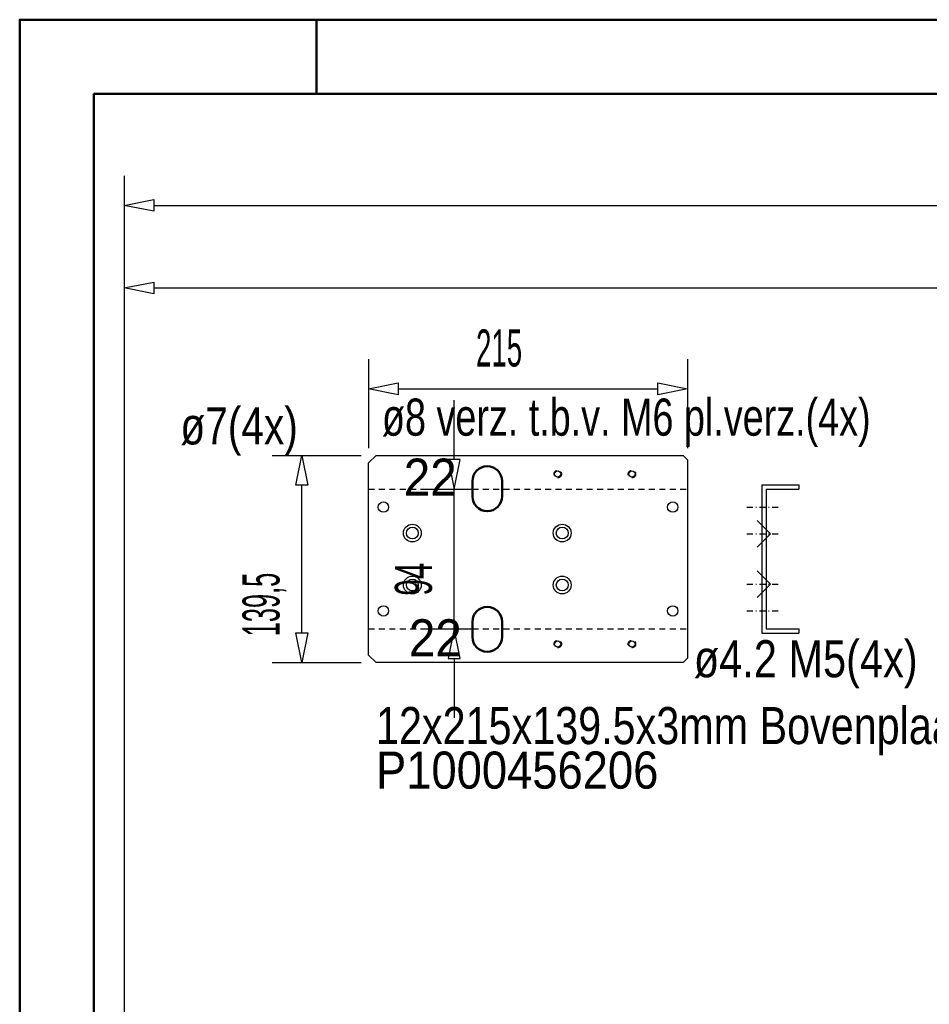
# Model space of a CAD drawing. Extents: x -12664 to -8584, y 4186 to 7036.
# Tile 12 of 35: x -12664 to -12051, y 6373 to 7036. Entities that reach past the tile are written whole.
import ezdxf
from ezdxf.enums import TextEntityAlignment as Align

# ---------------------------------------------------------------- set-up
doc = ezdxf.new("R2010")
doc.units = 0
doc.header["$MEASUREMENT"] = 0
doc.linetypes.add('DASHDOT', pattern=[8.5, 4, -2, 0.5, -2])
doc.linetypes.add('HIDDEN', pattern=[7, 4, -3])
doc.layers.get('0').update_dxf_attribs({"linetype": 'CONTINUOUS'})
for name, color, linetype in [('DIM49', 4, 'CONTINUOUS'), ('LE_GREEN', 3, 'CONTINUOUS'), ('LE_HIDDEN', 7, 'CONTINUOUS'), ('LE_MIDDLE', 7, 'CONTINUOUS'), ('LE_RED', 1, 'CONTINUOUS'), ('TXT_ALL', 7, 'CONTINUOUS'), ('TXT_DIM49', 2, 'CONTINUOUS')]:
    doc.layers.add(name, color=color, linetype=linetype)
doc.layers.add('LE_ALL', color=7, linetype='CONTINUOUS', lineweight=50)

# ---------------------------------------------------------------- blocks, each defined once
blk = doc.blocks.new('_D1', base_point=(-12593.77, 5711.1))
at = {"layer": 'DIM49', "color": 1}
for p, q in [((-12593.77, 6931.1), (-12593.77, 5721.1)), ((-12593.77, 6911.1), (-12573.77, 6915.1)), ((-12573.77, 6915.1), (-12573.77, 6907.1)), ((-12573.77, 6907.1), (-12593.77, 6911.1)), ((-12573.77, 6911.1), (-8669.3, 6911.1))]:
    blk.add_line(p, q, dxfattribs=at)
blk = doc.blocks.new('_D3', base_point=(-12593.77, 5711.1))
at = {"layer": 'DIM49', "color": 1}
for p, q in [((-12593.77, 6875.46), (-12593.77, 5721.1)), ((-12593.77, 6855.46), (-12573.77, 6859.46)), ((-12573.77, 6851.46), (-12593.77, 6855.46)), ((-12573.77, 6859.46), (-12573.77, 6851.46)), ((-12573.77, 6855.46), (-10641.54, 6855.46))]:
    blk.add_line(p, q, dxfattribs=at)
blk = doc.blocks.new('_D44', base_point=(-12429.11, 6737.51))
at = {"layer": 'DIM49', "color": 1}
for p, q in [((-12429.11, 6807.51), (-12429.11, 6747.51)), ((-12214.11, 6807.51), (-12214.11, 6747.51)), ((-12429.11, 6787.51), (-12409.11, 6791.51)), ((-12409.11, 6791.51), (-12409.11, 6783.51)), ((-12234.11, 6783.51), (-12234.11, 6791.51)), ((-12234.11, 6791.51), (-12214.11, 6787.51)), ((-12409.11, 6783.51), (-12429.11, 6787.51)), ((-12409.11, 6787.51), (-12234.11, 6787.51)), ((-12214.11, 6787.51), (-12234.11, 6783.51))]:
    blk.add_line(p, q, dxfattribs=at)
at = {"layer": 'TXT_DIM49', "width": 0.557}
blk.add_text('215', height=25, rotation=360, dxfattribs=at).set_placement((-12341.15, 6802.51), align=Align.CENTER)
blk = doc.blocks.new('_D45', base_point=(-12424.11, 6603.01))
at = {"layer": 'DIM49', "color": 1}
for p, q in [((-12494.11, 6742.51), (-12434.11, 6742.51)), ((-12478.11, 6722.51), (-12474.11, 6742.51)), ((-12474.11, 6742.51), (-12470.11, 6722.51)), ((-12470.11, 6722.51), (-12478.11, 6722.51)), ((-12474.11, 6623.01), (-12474.11, 6722.51)), ((-12474.11, 6603.01), (-12478.11, 6623.01)), ((-12478.11, 6623.01), (-12470.11, 6623.01)), ((-12470.11, 6623.01), (-12474.11, 6603.01)), ((-12494.11, 6603.01), (-12434.11, 6603.01))]:
    blk.add_line(p, q, dxfattribs=at)
at = {"layer": 'TXT_DIM49', "width": 0.512}
blk.add_text('139,5', height=25, rotation=90, dxfattribs=at).set_placement((-12489.11, 6642.1), align=Align.CENTER)
blk = doc.blocks.new('_D46', base_point=(-12349.11, 6625.76))
at = {"layer": 'DIM49', "color": 1}
for p, q in [((-12371.4, 6739.76), (-12371.4, 6779.76)), ((-12367.4, 6739.76), (-12375.4, 6739.76)), ((-12375.4, 6739.76), (-12371.4, 6719.76)), ((-12371.4, 6719.76), (-12367.4, 6739.76)), ((-12391.4, 6719.76), (-12359.11, 6719.76)), ((-12371.4, 6625.76), (-12371.4, 6719.76)), ((-12391.4, 6625.76), (-12359.11, 6625.76)), ((-12371.4, 6625.76), (-12375.4, 6605.76)), ((-12367.4, 6605.76), (-12371.4, 6625.76)), ((-12375.4, 6605.76), (-12367.4, 6605.76)), ((-12371.4, 6605.76), (-12371.4, 6565.76))]:
    blk.add_line(p, q, dxfattribs=at)
at = {"layer": 'TXT_DIM49', "width": 0.596}
blk.add_text('94', height=25, rotation=90, dxfattribs=at).set_placement((-12386.4, 6659.19), align=Align.CENTER)

msp = doc.modelspace()

# ---------------------------------------------------------------- linework, layer by layer
for p, q in [((-12164.11, 6722.76), (-12164.11, 6622.76)), ((-12164.11, 6722.76), (-12139.11, 6722.76)), ((-12139.11, 6722.76), (-12139.11, 6719.76)), ((-12161.11, 6719.76), (-12161.11, 6625.76)), ((-12161.11, 6719.76), (-12139.11, 6719.76)), ((-12164.11, 6622.76), (-12139.11, 6622.76)), ((-12161.11, 6625.76), (-12139.11, 6625.76)), ((-12139.11, 6625.76), (-12139.11, 6622.76))]:
    msp.add_line(p, q)
for centre in [(-12399.61, 6690.26), (-12298.61, 6690.26), (-12399.61, 6655.26), (-12298.61, 6655.26)]:
    msp.add_circle(centre, 6)
msp.add_arc((-10621.54, 4442.52), 2345, 32.74999, 147.24999)
at = {"layer": 'LE_ALL', "color": 1}
msp.add_line((-12464.29, 6986.24), (-12464.29, 7036.24), dxfattribs=at)
at = {"layer": 'LE_ALL', "color": 10}
for points in [[(-12664.29, 4186.24), (-8584.29, 4186.24), (-8584.29, 7036.24), (-12664.29, 7036.24), (-12664.29, 4186.24)], [(-12614.29, 4236.24), (-8634.29, 4236.24), (-8634.29, 6986.24), (-12614.29, 6986.24), (-12614.29, 4236.24)]]:
    msp.add_lwpolyline(points, dxfattribs=at)
at = {"layer": 'LE_ALL', "color": 3}
for points in [[(-12359.11, 6714.38), (-12359.11, 6725.26, -1), (-12339.11, 6725.26), (-12339.11, 6714.38)], [(-12359.11, 6631.13), (-12359.11, 6620.26, 1), (-12339.11, 6620.26), (-12339.11, 6631.13)]]:
    msp.add_lwpolyline(points, format="xyb", dxfattribs=at)
for centre, start, end in [((-12349.11, 6715.01), -180, 0), ((-12349.11, 6630.51), 0, 180)]:
    msp.add_arc(centre, 10, start, end, dxfattribs=at)
at = {"layer": 'LE_GREEN'}
msp.add_lwpolyline([(-12214.11, 6739.51), (-12214.11, 6606.01), (-12217.11, 6603.01), (-12424.11, 6603.01), (-12429.11, 6608.01), (-12429.11, 6737.51), (-12424.11, 6742.51), (-12217.11, 6742.51), (-12214.11, 6739.51)], dxfattribs=at)
for centre, radius in [((-12301.61, 6730.01), 2.1), ((-12251.61, 6730.01), 2.1), ((-12419.11, 6707.76), 3.5), ((-12224.11, 6707.76), 3.5), ((-12399.61, 6690.26), 4), ((-12298.61, 6690.26), 4), ((-12399.61, 6655.26), 4), ((-12298.61, 6655.26), 4), ((-12419.11, 6637.76), 3.5), ((-12224.11, 6637.76), 3.5), ((-12301.61, 6615.51), 2.1), ((-12251.61, 6615.51), 2.1)]:
    msp.add_circle(centre, radius, dxfattribs=at)
at = {"layer": 'LE_HIDDEN', "color": 1, "linetype": 'HIDDEN'}
for p, q in [((-12429.11, 6719.76), (-12214.11, 6719.76)), ((-12429.11, 6625.76), (-12214.11, 6625.76))]:
    msp.add_line(p, q, dxfattribs=at)
msp.add_lwpolyline([(-12591.01, 5711.7, -0.254675), (-10623.54, 6785.52), (-10623.54, 6704.52), (-10641.54, 6704.52)], format="xyb", dxfattribs=at)
for centre in [(-12301.61, 6730.01), (-12251.61, 6730.01), (-12301.61, 6615.51), (-12251.61, 6615.51)]:
    msp.add_circle(centre, 2.5, dxfattribs=at)
at = {"layer": 'LE_MIDDLE', "color": 1, "linetype": 'DASHDOT'}
for p, q in [((-12174.11, 6707.76), (-12151.11, 6707.76)), ((-12174.11, 6689.76), (-12151.11, 6689.76)), ((-12174.11, 6655.76), (-12151.11, 6655.76)), ((-12174.11, 6637.76), (-12151.11, 6637.76))]:
    msp.add_line(p, q, dxfattribs=at)
at = {"layer": 'LE_RED'}
for p, q in [((-12158.11, 6689.76), (-12167.11, 6698.76)), ((-12158.11, 6689.76), (-12167.11, 6680.76)), ((-12158.11, 6655.76), (-12167.11, 6664.76)), ((-12158.11, 6655.76), (-12167.11, 6646.76))]:
    msp.add_line(p, q, dxfattribs=at)

# ---------------------------------------------------------------- block references
at = {"layer": 'DIM49'}
for name, p in [('_D1', (-12593.77, 5711.1)), ('_D3', (-12593.77, 5711.1)), ('_D44', (-12429.11, 6737.51)), ('_D46', (-12349.11, 6625.76)), ('_D45', (-12424.11, 6603.01))]:
    msp.add_blockref(name, p, dxfattribs=at)

# ---------------------------------------------------------------- texts
at = {"layer": 'TXT_ALL', "color": 4}
for s, width, p in [('ø8 verz. t.b.v. M6 pl.verz.(4x)', 0.761, (-12420.12, 6755.89)), ('ø7(4x)', 0.82, (-12556, 6749.98)), ('22', 0.961, (-12405.43, 6715.44)), ('22', 0.961, (-12401.98, 6607.16)), ('ø4.2 M5(4x)', 0.837, (-12209.88, 6593.06)), ('12x215x139.5x3mm Bovenplaat', 0.833, (-12424.11, 6548.01)), ('P1000456206', 0.914, (-12424.11, 6518.01))]:
    msp.add_text(s, height=25, dxfattribs=dict(at, width=width)).set_placement(p)

doc.saveas('drawing.dxf')
